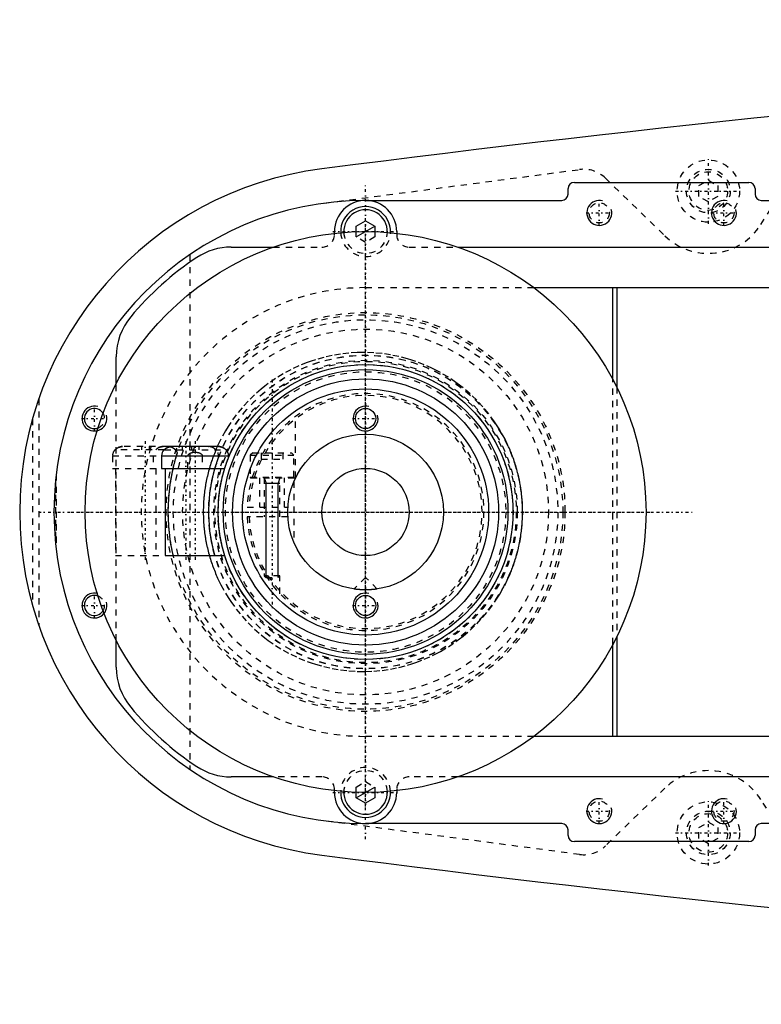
# Model space of a CAD drawing. Extents: x -1055 to 181, y -120 to 120.
# Tile 1 of 8: x -1055 to -936, y -79 to 79. Entities that reach past the tile are written whole.
import ezdxf

# ---------------------------------------------------------------- set-up
doc = ezdxf.new("R2010")
doc.units = 0
doc.linetypes.add('CENTER', pattern=[1.5, 0.45, -0.5, 0.05, -0.5])
doc.linetypes.add('DASHED', pattern=[2, 1, -1])
for name, color, linetype in [('AM_0', 7, 'CONTINUOUS'), ('AM_10', 7, 'CONTINUOUS'), ('AM_3', 7, 'DASHED'), ('AM_7', 7, 'CENTER')]:
    doc.layers.add(name, color=color, linetype=linetype)

msp = doc.modelspace()

# ---------------------------------------------------------------- linework, layer by layer
at = {"layer": 'AM_0', "color": 7, "linetype": 'CONTINUOUS'}
for p, q in [((-966.5, 52.9), (-938.5, 52.9)), ((-967.5, 51), (-967.5, 51.9)), ((-937.5, 51.9), (-937.5, 51)), ((-1000, 50), (-968.5, 50)), ((-936.5, 50), (-830, 50)), ((-1001.5, 45.87), (-1000, 46.73)), ((-1001.5, 44.97), (-1001.5, 45.87)), ((-1000, 46.73), (-998.5, 45.87)), ((-998.5, 45.87), (-998.5, 44.97)), ((-1005, 44.72), (-1005, 45)), ((-995, 45), (-995, 44.72)), ((-1021.56, 42.5), (-1014.79, 42.5)), ((-985.21, 42.5), (-867, 42.5)), ((-973, 36), (-901.33, 36)), ((-960.3, 21.18), (-960.3, 36)), ((-959.7, 36), (-959.7, 20.03)), ((-1040, 20.62), (-1040, 24.92)), ((-1032.26, 10), (-1032.34, 10)), ((-1023.58, 10.5), (-1031.12, 10.5)), ((-1022.36, 10), (-1022.44, 10)), ((-1032.73, 9), (-1032.73, 7)), ((-1032.73, 9), (-1021.98, 9)), ((-1021.98, 8.74), (-1021.98, 9)), ((-1032.73, 7), (-1022.59, 7)), ((-1032.15, 7), (-1032.15, -7)), ((-1032.15, -7), (-1022.59, -7)), ((-959.7, -20.03), (-959.7, -36)), ((-1040, -24.92), (-1040, -20.62)), ((-960.3, -36), (-960.3, -21.18)), ((-901.33, -36), (-973, -36)), ((-1014.79, -42.5), (-1021.56, -42.5)), ((-867, -42.5), (-985.21, -42.5)), ((-1005, -45), (-1005, -44.72)), ((-1001.5, -45.87), (-1001.5, -44.97)), ((-998.5, -44.97), (-998.5, -45.87)), ((-995, -44.72), (-995, -45)), ((-1000, -46.73), (-1001.5, -45.87)), ((-998.5, -45.87), (-1000, -46.73)), ((-968.5, -50), (-1000, -50)), ((-830, -50), (-936.5, -50)), ((-967.5, -51.9), (-967.5, -51)), ((-937.5, -51), (-937.5, -51.9)), ((-938.5, -52.9), (-966.5, -52.9))]:
    msp.add_line(p, q, dxfattribs=at)
for points in [[(-1031.12, 10.5, 0), (-1031.15, 10.5, 0), (-1031.22, 10.5, 0), (-1031.29, 10.49, 0), (-1031.33, 10.49, 0), (-1031.37, 10.48, 0), (-1031.44, 10.47, 0), (-1031.51, 10.45, 0), (-1031.58, 10.43, 0), (-1031.65, 10.41, 0), (-1031.71, 10.38, 0), (-1031.74, 10.37, 0), (-1031.77, 10.36, 0), (-1031.84, 10.33, 0), (-1031.9, 10.29, 0), (-1031.96, 10.25, 0), (-1032.02, 10.21, 0), (-1032.08, 10.17, 0), (-1032.11, 10.14, 0), (-1032.14, 10.12, 0), (-1032.19, 10.07, 0), (-1032.24, 10.03, 0), (-1032.26, 10, 0)], [(-1032.26, 10, 0), (-1032.24, 10.02, 0), (-1032.21, 10.06, 0), (-1032.17, 10.1, 0), (-1032.15, 10.11, 0), (-1032.13, 10.13, 0), (-1032.08, 10.17, 0), (-1032.04, 10.2, 0), (-1031.99, 10.23, 0), (-1031.94, 10.27, 0), (-1031.89, 10.3, 0), (-1031.87, 10.31, 0), (-1031.84, 10.32, 0), (-1031.79, 10.35, 0), (-1031.74, 10.37, 0), (-1031.69, 10.39, 0), (-1031.64, 10.41, 0), (-1031.59, 10.43, 0), (-1031.56, 10.44, 0), (-1031.54, 10.44, 0), (-1031.48, 10.46, 0), (-1031.43, 10.47, 0), (-1031.4, 10.48, 0)], [(-1022.44, 10, 0), (-1022.46, 10.03, 0), (-1022.51, 10.07, 0), (-1022.56, 10.12, 0), (-1022.59, 10.14, 0), (-1022.62, 10.17, 0), (-1022.68, 10.21, 0), (-1022.74, 10.25, 0), (-1022.8, 10.29, 0), (-1022.86, 10.33, 0), (-1022.93, 10.36, 0), (-1022.96, 10.37, 0), (-1022.99, 10.38, 0), (-1023.05, 10.41, 0), (-1023.12, 10.43, 0), (-1023.19, 10.45, 0), (-1023.26, 10.47, 0), (-1023.33, 10.48, 0), (-1023.37, 10.49, 0), (-1023.41, 10.49, 0), (-1023.48, 10.5, 0), (-1023.55, 10.5, 0), (-1023.58, 10.5, 0)], [(-1023.3, 10.48, 0), (-1023.27, 10.47, 0), (-1023.22, 10.46, 0), (-1023.16, 10.44, 0), (-1023.14, 10.44, 0), (-1023.11, 10.43, 0), (-1023.06, 10.41, 0), (-1023.01, 10.39, 0), (-1022.96, 10.37, 0), (-1022.91, 10.35, 0), (-1022.86, 10.32, 0), (-1022.83, 10.31, 0), (-1022.81, 10.3, 0), (-1022.76, 10.27, 0), (-1022.71, 10.23, 0), (-1022.66, 10.2, 0), (-1022.62, 10.17, 0), (-1022.57, 10.13, 0), (-1022.55, 10.11, 0), (-1022.53, 10.1, 0), (-1022.49, 10.06, 0), (-1022.46, 10.02, 0), (-1022.44, 10, 0)], [(-1000, -12.5, 0), (-1000.01, -12.5, 0), (-1000.04, -12.5, 0), (-1000.07, -12.5, 0), (-1000.08, -12.5, 0), (-1000.1, -12.5, 0), (-1000.12, -12.5, 0), (-1000.15, -12.5, 0), (-1000.18, -12.5, 0), (-1000.2, -12.5, 0), (-1000.23, -12.5, 0), (-1000.25, -12.5, 0), (-1000.26, -12.5, 0), (-1000.29, -12.5, 0), (-1000.31, -12.5, 0), (-1000.34, -12.5, 0), (-1000.37, -12.49, 0), (-1000.4, -12.49, 0), (-1000.41, -12.49, 0), (-1000.42, -12.49, 0), (-1000.45, -12.49, 0), (-1000.48, -12.49, 0), (-1000.49, -12.49, 0), (-1000.51, -12.49, 0), (-1000.53, -12.49, 0), (-1000.56, -12.49, 0), (-1000.57, -12.49, 0), (-1000.59, -12.49, 0), (-1000.61, -12.48, 0), (-1000.64, -12.48, 0), (-1000.67, -12.48, 0), (-1000.69, -12.48, 0), (-1000.72, -12.48, 0), (-1000.73, -12.48, 0), (-1000.74, -12.48, 0), (-1000.77, -12.48, 0), (-1000.8, -12.47, 0), (-1000.82, -12.47, 0), (-1000.85, -12.47, 0), (-1000.87, -12.47, 0), (-1000.88, -12.47, 0), (-1000.9, -12.47, 0), (-1000.92, -12.47, 0), (-1000.94, -12.46, 0), (-1000.97, -12.46, 0), (-1000.99, -12.46, 0), (-1001.01, -12.46, 0), (-1001.03, -12.46, 0), (-1001.04, -12.46, 0), (-1001.06, -12.45, 0), (-1001.08, -12.45, 0), (-1001.1, -12.45, 0), (-1001.13, -12.45, 0), (-1001.15, -12.45, 0), (-1001.16, -12.45, 0), (-1001.17, -12.45, 0), (-1001.19, -12.44, 0), (-1001.21, -12.44, 0), (-1001.23, -12.44, 0), (-1001.25, -12.44, 0), (-1001.27, -12.44, 0), (-1001.28, -12.43, 0), (-1001.29, -12.43, 0), (-1001.31, -12.43, 0), (-1001.33, -12.43, 0), (-1001.34, -12.43, 0), (-1001.34, -12.43, 0), (-1001.36, -12.43, 0), (-1001.38, -12.42, 0), (-1001.39, -12.42, 0), (-1001.4, -12.42, 0), (-1001.41, -12.42, 0), (-1001.43, -12.42, 0), (-1001.45, -12.42, 0), (-1001.46, -12.41, 0), (-1001.48, -12.41, 0), (-1001.49, -12.41, 0), (-1001.5, -12.41, 0), (-1001.51, -12.41, 0), (-1001.53, -12.41, 0), (-1001.54, -12.4, 0), (-1001.56, -12.4, 0), (-1001.57, -12.4, 0), (-1001.58, -12.4, 0), (-1001.59, -12.4, 0), (-1001.6, -12.4, 0), (-1001.61, -12.4, 0), (-1001.63, -12.39, 0), (-1001.64, -12.39, 0), (-1001.65, -12.39, 0), (-1001.66, -12.39, 0), (-1001.67, -12.39, 0), (-1001.68, -12.39, 0), (-1001.69, -12.39, 0), (-1001.7, -12.38, 0), (-1001.71, -12.38, 0), (-1001.72, -12.38, 0), (-1001.73, -12.38, 0), (-1001.73, -12.38, 0), (-1001.74, -12.38, 0), (-1001.75, -12.38, 0), (-1001.76, -12.38, 0), (-1001.77, -12.37, 0), (-1001.78, -12.37, 0), (-1001.78, -12.37, 0), (-1001.78, -12.37, 0), (-1001.79, -12.37, 0), (-1001.8, -12.37, 0), (-1001.8, -12.37, 0), (-1001.81, -12.37, 0), (-1001.81, -12.37, 0), (-1001.82, -12.37, 0), (-1001.82, -12.37, 0), (-1001.82, -12.37, 0), (-1001.83, -12.37, 0), (-1001.83, -12.36, 0), (-1001.84, -12.36, 0), (-1001.84, -12.36, 0), (-1001.84, -12.36, 0), (-1001.85, -12.36, 0), (-1001.85, -12.36, 0), (-1001.85, -12.36, 0), (-1001.85, -12.36, 0), (-1001.86, -12.36, 0), (-1001.86, -12.36, 0), (-1001.86, -12.36, 0), (-1001.86, -12.36, 0), (-1001.86, -12.36, 0), (-1001.86, -12.36, 0), (-1001.86, -12.36, 0), (-1001.86, -12.36, 0)], [(-998.14, -12.36, 0), (-998.14, -12.36, 0), (-998.14, -12.36, 0), (-998.14, -12.36, 0), (-998.14, -12.36, 0), (-998.14, -12.36, 0), (-998.14, -12.36, 0), (-998.14, -12.36, 0), (-998.15, -12.36, 0), (-998.15, -12.36, 0), (-998.15, -12.36, 0), (-998.15, -12.36, 0), (-998.16, -12.36, 0), (-998.16, -12.36, 0), (-998.16, -12.36, 0), (-998.17, -12.36, 0), (-998.17, -12.37, 0), (-998.18, -12.37, 0), (-998.18, -12.37, 0), (-998.18, -12.37, 0), (-998.19, -12.37, 0), (-998.19, -12.37, 0), (-998.2, -12.37, 0), (-998.2, -12.37, 0), (-998.21, -12.37, 0), (-998.22, -12.37, 0), (-998.22, -12.37, 0), (-998.22, -12.37, 0), (-998.23, -12.37, 0), (-998.24, -12.38, 0), (-998.25, -12.38, 0), (-998.26, -12.38, 0), (-998.27, -12.38, 0), (-998.27, -12.38, 0), (-998.28, -12.38, 0), (-998.29, -12.38, 0), (-998.3, -12.38, 0), (-998.31, -12.39, 0), (-998.32, -12.39, 0), (-998.33, -12.39, 0), (-998.34, -12.39, 0), (-998.35, -12.39, 0), (-998.36, -12.39, 0), (-998.37, -12.39, 0), (-998.39, -12.4, 0), (-998.4, -12.4, 0), (-998.41, -12.4, 0), (-998.42, -12.4, 0), (-998.43, -12.4, 0), (-998.44, -12.4, 0), (-998.46, -12.4, 0), (-998.47, -12.41, 0), (-998.49, -12.41, 0), (-998.5, -12.41, 0), (-998.51, -12.41, 0), (-998.52, -12.41, 0), (-998.54, -12.41, 0), (-998.55, -12.42, 0), (-998.57, -12.42, 0), (-998.59, -12.42, 0), (-998.6, -12.42, 0), (-998.61, -12.42, 0), (-998.62, -12.42, 0), (-998.64, -12.43, 0), (-998.66, -12.43, 0), (-998.66, -12.43, 0), (-998.67, -12.43, 0), (-998.69, -12.43, 0), (-998.71, -12.43, 0), (-998.72, -12.43, 0), (-998.73, -12.44, 0), (-998.75, -12.44, 0), (-998.77, -12.44, 0), (-998.79, -12.44, 0), (-998.81, -12.44, 0), (-998.83, -12.45, 0), (-998.84, -12.45, 0), (-998.85, -12.45, 0), (-998.87, -12.45, 0), (-998.9, -12.45, 0), (-998.92, -12.45, 0), (-998.94, -12.45, 0), (-998.96, -12.46, 0), (-998.97, -12.46, 0), (-998.99, -12.46, 0), (-999.01, -12.46, 0), (-999.03, -12.46, 0), (-999.06, -12.46, 0), (-999.08, -12.47, 0), (-999.1, -12.47, 0), (-999.12, -12.47, 0), (-999.13, -12.47, 0), (-999.15, -12.47, 0), (-999.18, -12.47, 0), (-999.2, -12.47, 0), (-999.23, -12.48, 0), (-999.26, -12.48, 0), (-999.27, -12.48, 0), (-999.28, -12.48, 0), (-999.31, -12.48, 0), (-999.33, -12.48, 0), (-999.36, -12.48, 0), (-999.39, -12.48, 0), (-999.41, -12.49, 0), (-999.43, -12.49, 0), (-999.44, -12.49, 0), (-999.47, -12.49, 0), (-999.49, -12.49, 0), (-999.51, -12.49, 0), (-999.52, -12.49, 0), (-999.55, -12.49, 0), (-999.58, -12.49, 0), (-999.59, -12.49, 0), (-999.6, -12.49, 0), (-999.63, -12.49, 0), (-999.66, -12.5, 0), (-999.69, -12.5, 0), (-999.71, -12.5, 0), (-999.74, -12.5, 0), (-999.75, -12.5, 0), (-999.77, -12.5, 0), (-999.8, -12.5, 0), (-999.82, -12.5, 0), (-999.85, -12.5, 0), (-999.88, -12.5, 0), (-999.9, -12.5, 0), (-999.92, -12.5, 0), (-999.93, -12.5, 0), (-999.96, -12.5, 0), (-999.99, -12.5, 0), (-1000, -12.5, 0)]]:
    msp.add_polyline3d(points, dxfattribs=at)
for centre, radius in [((-1000, 0), 45), ((-1000, 0), 23.65), ((-1000, 0), 22.85), ((-1000, 0), 21.35), ((-1000, 0), 19.75), ((-1000, 15), 1.62), ((-1000, 0), 12.5), ((-1000, 0), 7), ((-1000, -15), 1.62)]:
    msp.add_circle(centre, radius, dxfattribs=at)
for centre, radius, start, end in [((-623.05, -2920.27), 3000, 91.26165, 97.35313), ((-1000, 0), 55.5, 97.2532, 262.7468), ((-966.5, 51.9), 1, 90, 180), ((-938.5, 51.9), 1, 0, 90), ((-968.5, 51), 1, 270, 0), ((-936.5, 51), 1, 180, 270), ((-1000, 0), 50, 90, 270), ((-1000, 45), 5, 0, 180), ((-1000, 45), 4, 357.4527, 182.5473), ((-1000, 45), 3.5, 357.7713, 182.2287), ((-1021.56, 32.5), 10, 90, 123.5573), ((-1000, 0), 49, 123.5573, 140.2849), ((-1030, 24.92), 10, 140.2849, 180), ((-1043.5, 15), 1.62, 31.4794, 290.4694), ((-1031.23, 9), 1.5, 138.1897, 180), ((-1023.48, 9), 1.5, 0, 41.8103), ((-1043.5, -15), 1.62, 69.5306, 328.5206), ((-1030, -24.92), 10, 180, 219.7151), ((-1000, 0), 49, 219.7151, 236.4427), ((-1021.56, -32.5), 10, 236.4427, 270), ((-1000, -45), 5, 180, 0), ((-1000, -45), 4, 177.4527, 2.5473), ((-1000, -45), 3.5, 177.7713, 2.2287), ((-968.5, -51), 1, 0, 90), ((-936.5, -51), 1, 90, 180), ((-966.5, -51.9), 1, 180, 270), ((-938.5, -51.9), 1, 270, 0), ((-623.05, 2920.27), 3000, 262.64687, 268.73835)]:
    msp.add_arc(centre, radius, start, end, dxfattribs=at)
at = {"layer": 'AM_10', "color": 7, "linetype": 'CONTINUOUS'}
for p, q in [((-1001.5, 44.13), (-998.5, 45.87)), ((-1016.25, 5.5), (-1015.97, 4.65)), ((-1013.75, 5.5), (-1014.03, 4.65)), ((-1016.25, 4.65), (-1013.75, 4.65)), ((-1015.97, -10.5), (-1015.97, 4.65)), ((-1014.03, -10.5), (-1014.03, 4.65)), ((-1001.5, -45.87), (-998.5, -44.13))]:
    msp.add_line(p, q, dxfattribs=at)
for centre in [(-962.5, 48), (-942.5, 48), (-1043.5, 15), (-1000, 15), (-1043.5, -15), (-1000, -15), (-962.5, -48), (-942.5, -48)]:
    msp.add_arc(centre, 2, 75, 15, dxfattribs=at)
at = {"layer": 'AM_3', "color": 6, "linetype": 'DASHED'}
for p, q in [((-936.56, 46.13), (-929.22, 57.68)), ((-1006.53, 49.57), (-965.65, 54.96)), ((-961.52, 53.59), (-951.96, 44.32)), ((-946.5, 52.37), (-945, 53.23)), ((-946.5, 50.63), (-946.5, 52.37)), ((-945, 53.23), (-943.5, 52.37)), ((-943.5, 52.37), (-943.5, 50.63)), ((-945, 49.77), (-946.5, 50.63)), ((-943.5, 50.63), (-945, 49.77)), ((-1005, 44.5), (-1005, 44.72)), ((-1001.5, 44.13), (-1001.5, 44.97)), ((-998.5, 44.97), (-998.5, 44.13)), ((-995, 44.72), (-995, 44.5)), ((-1000, 43.27), (-1001.5, 44.13)), ((-998.5, 44.13), (-1000, 43.27)), ((-1028.19, 41.3), (-1028.19, -41.3)), ((-1014.79, 42.5), (-1007, 42.5)), ((-993, 42.5), (-985.21, 42.5)), ((-1000, 36), (-973, 36)), ((-1040, -20.62), (-1040, 20.62)), ((-960.3, -21.18), (-960.3, 21.18)), ((-959.7, 20.03), (-959.7, -20.03)), ((-1052.45, 18.15), (-1052.45, -18.15)), ((-1053.45, 14.95), (-1053.45, -14.95)), ((-1011.25, 5.5), (-1011.25, 15.31)), ((-1032.26, 10), (-1040.22, 10)), ((-1031.71, 10.5), (-1038.99, 10.5)), ((-1035.95, 10.5), (-1035.95, 10)), ((-1034.75, 10.5), (-1034.75, 10)), ((-1032.26, 10), (-1022.44, 10)), ((-1031.12, 10.5), (-1031.71, 10.5)), ((-1030.34, 9), (-1030.19, 9.51)), ((-1029.45, 10.5), (-1029.45, 10)), ((-1028.25, 10.5), (-1028.25, 10)), ((-1027.95, 10.5), (-1027.95, 10)), ((-1026.75, 10.5), (-1026.75, 10)), ((-1025.21, 10.5), (-1025.17, 10.5)), ((-1025.21, 10.5), (-1025.17, 10.5)), ((-1018.1, 9.5), (-1018.5, 9.1)), ((-1018.1, 9.5), (-1011.9, 9.5)), ((-1016.75, 9.5), (-1016.75, 8.5)), ((-1015, 9.5), (-1015, 8.5)), ((-1013.25, 9.5), (-1013.25, 8.5)), ((-1011.5, 9.1), (-1011.9, 9.5)), ((-1040.6, 9), (-1040.6, 7)), ((-1040.6, 9), (-1032.73, 9)), ((-1034.1, 9), (-1034.1, 7)), ((-1028.5, 7), (-1028.5, 9)), ((-1026.2, 9), (-1026.2, 7)), ((-1023.6, 8.69), (-1023.6, 9)), ((-1018.5, 9.1), (-1018.5, 5.6)), ((-1018.5, 9.1), (-1011.5, 9.1)), ((-1016.75, 8.5), (-1013.25, 8.5)), ((-1011.5, 5.6), (-1011.5, 9.1)), ((-1040.6, 7), (-1032.73, 7)), ((-1040.15, 7), (-1040.15, -7)), ((-1033.65, 7), (-1033.65, -7)), ((-1049.77, 4.76), (-1049.77, -4.76)), ((-1049.63, 6.05), (-1049.63, -6.05)), ((-1018.5, 5.6), (-1011.5, 5.6)), ((-1018.4, 5.5), (-1011.25, 5.5)), ((-1017, 5.5), (-1017, 0.75)), ((-1016.25, 5.5), (-1016.25, -0.75)), ((-1013.75, -0.75), (-1013.75, 5.5)), ((-1013, 0.75), (-1013, 5.5)), ((-1011.5, 4.9), (-1011.5, -4.9)), ((-1018.99, 0.75), (-1012.48, 0.75)), ((-1012.48, -0.75), (-1018.99, -0.75)), ((-1040.15, -7), (-1032.15, -7)), ((-1016.25, -9.85), (-1016.25, -10.22)), ((-1016.25, -10.22), (-1015.97, -10.5)), ((-1013.75, -10.22), (-1016.25, -10.22)), ((-1015.97, -10.5), (-1014.03, -10.5)), ((-1014.03, -10.5), (-1013.75, -10.22)), ((-1013.75, -13.11), (-1013.75, -10.22)), ((-1000, -10.5), (-1001.86, -12.36)), ((-998.14, -12.36), (-1000, -10.5)), ((-973, -36), (-1000, -36)), ((-1007, -42.5), (-1014.79, -42.5)), ((-985.21, -42.5), (-993, -42.5)), ((-1001.5, -44.13), (-1000, -43.27)), ((-1001.5, -44.97), (-1001.5, -44.13)), ((-1000, -43.27), (-998.5, -44.13)), ((-998.5, -44.13), (-998.5, -44.97)), ((-1005, -44.72), (-1005, -44.5)), ((-995, -44.5), (-995, -44.72)), ((-951.96, -44.32), (-961.52, -53.59)), ((-929.22, -57.68), (-936.56, -46.13)), ((-965.65, -54.96), (-1006.53, -49.57)), ((-946.5, -50.63), (-945, -49.77)), ((-945, -49.77), (-943.5, -50.63)), ((-946.5, -52.37), (-946.5, -50.63)), ((-943.5, -50.63), (-943.5, -52.37)), ((-945, -53.23), (-946.5, -52.37)), ((-943.5, -52.37), (-945, -53.23))]:
    msp.add_line(p, q, dxfattribs=at)
for points in [[(-974.81, 0, 0), (-974.81, 0.13, 0), (-974.81, 0.4, 0), (-974.82, 0.66, 0), (-974.82, 0.8, 0), (-974.83, 0.93, 0), (-974.84, 1.2, 0), (-974.85, 1.47, 0), (-974.87, 1.74, 0), (-974.89, 2.01, 0), (-974.91, 2.28, 0), (-974.92, 2.41, 0), (-974.94, 2.55, 0), (-974.97, 2.82, 0), (-975, 3.09, 0), (-975.03, 3.36, 0), (-975.07, 3.63, 0), (-975.11, 3.9, 0), (-975.13, 4.03, 0), (-975.15, 4.17, 0), (-975.2, 4.44, 0), (-975.25, 4.7, 0), (-975.27, 4.84, 0), (-975.3, 4.97, 0), (-975.35, 5.24, 0), (-975.41, 5.51, 0), (-975.44, 5.64, 0), (-975.47, 5.78, 0), (-975.53, 6.05, 0), (-975.6, 6.31, 0), (-975.67, 6.58, 0), (-975.74, 6.84, 0), (-975.82, 7.11, 0), (-975.86, 7.24, 0), (-975.89, 7.37, 0), (-975.98, 7.63, 0), (-976.06, 7.89, 0), (-976.14, 8.15, 0), (-976.23, 8.41, 0), (-976.32, 8.67, 0), (-976.37, 8.8, 0), (-976.42, 8.93, 0), (-976.52, 9.18, 0), (-976.61, 9.44, 0), (-976.72, 9.69, 0), (-976.82, 9.94, 0), (-976.93, 10.19, 0), (-976.98, 10.32, 0), (-977.04, 10.44, 0), (-977.15, 10.69, 0), (-977.26, 10.93, 0), (-977.68, 11.78, 0), (-978.46, 13.17, 0), (-978.88, 13.84, 0), (-979.31, 14.49, 0), (-980.22, 15.73, 0), (-981.17, 16.88, 0), (-982.17, 17.95, 0), (-983.22, 18.96, 0), (-984.34, 19.92, 0), (-984.91, 20.37, 0), (-985.5, 20.8, 0), (-986.72, 21.62, 0), (-987.97, 22.37, 0), (-988.61, 22.71, 0), (-989.26, 23.04, 0), (-990.58, 23.63, 0), (-991.92, 24.14, 0), (-992.6, 24.37, 0), (-993.27, 24.58, 0), (-994.64, 24.93, 0), (-996, 25.21, 0), (-997.35, 25.41, 0), (-998.69, 25.54, 0), (-1000.01, 25.59, 0), (-1000.67, 25.59, 0), (-1001.33, 25.58, 0), (-1002.66, 25.5, 0), (-1004.01, 25.34, 0), (-1005.36, 25.11, 0), (-1006.72, 24.81, 0), (-1008.06, 24.43, 0), (-1008.73, 24.21, 0), (-1009.39, 23.98, 0), (-1010.7, 23.44, 0), (-1011.98, 22.84, 0), (-1013.24, 22.16, 0), (-1014.45, 21.42, 0), (-1015.62, 20.6, 0), (-1016.19, 20.17, 0), (-1016.75, 19.72, 0), (-1017.82, 18.78, 0), (-1018.84, 17.79, 0), (-1019.81, 16.73, 0), (-1020.74, 15.59, 0), (-1021.63, 14.36, 0), (-1022.05, 13.72, 0), (-1022.46, 13.05, 0), (-1023.22, 11.67, 0), (-1023.63, 10.84, 0), (-1023.74, 10.6, 0), (-1023.85, 10.35, 0), (-1023.9, 10.23, 0), (-1023.96, 10.11, 0), (-1024.06, 9.86, 0), (-1024.16, 9.61, 0), (-1024.26, 9.36, 0), (-1024.36, 9.11, 0), (-1024.46, 8.86, 0), (-1024.5, 8.73, 0), (-1024.55, 8.61, 0), (-1024.64, 8.35, 0), (-1024.72, 8.1, 0), (-1024.81, 7.84, 0), (-1024.89, 7.58, 0), (-1024.97, 7.32, 0), (-1025.01, 7.19, 0), (-1025.05, 7.06, 0), (-1025.12, 6.8, 0), (-1025.19, 6.54, 0), (-1025.26, 6.27, 0), (-1025.32, 6.01, 0), (-1025.39, 5.75, 0), (-1025.42, 5.61, 0), (-1025.45, 5.48, 0), (-1025.5, 5.22, 0), (-1025.56, 4.95, 0), (-1025.58, 4.82, 0), (-1025.61, 4.68, 0), (-1025.66, 4.42, 0), (-1025.7, 4.15, 0), (-1025.72, 4.01, 0), (-1025.74, 3.88, 0), (-1025.78, 3.61, 0), (-1025.82, 3.34, 0), (-1025.85, 3.08, 0), (-1025.89, 2.81, 0), (-1025.91, 2.54, 0), (-1025.93, 2.4, 0), (-1025.94, 2.27, 0), (-1025.96, 2, 0), (-1025.98, 1.73, 0), (-1026, 1.47, 0), (-1026.01, 1.2, 0), (-1026.02, 0.93, 0), (-1026.03, 0.8, 0), (-1026.03, 0.66, 0), (-1026.04, 0.4, 0), (-1026.04, 0.13, 0), (-1026.04, 0, 0), (-1026.04, -0.13, 0), (-1026.04, -0.4, 0), (-1026.03, -0.66, 0), (-1026.03, -0.8, 0), (-1026.02, -0.93, 0), (-1026.01, -1.2, 0), (-1026, -1.47, 0), (-1025.98, -1.73, 0), (-1025.96, -2, 0), (-1025.94, -2.27, 0), (-1025.93, -2.4, 0), (-1025.91, -2.54, 0), (-1025.89, -2.81, 0), (-1025.85, -3.08, 0), (-1025.82, -3.34, 0), (-1025.78, -3.61, 0), (-1025.74, -3.88, 0), (-1025.72, -4.01, 0), (-1025.7, -4.15, 0), (-1025.66, -4.42, 0), (-1025.61, -4.68, 0), (-1025.58, -4.82, 0), (-1025.56, -4.95, 0), (-1025.5, -5.22, 0), (-1025.45, -5.48, 0), (-1025.42, -5.61, 0), (-1025.39, -5.75, 0), (-1025.32, -6.01, 0), (-1025.26, -6.27, 0), (-1025.19, -6.54, 0), (-1025.12, -6.8, 0), (-1025.05, -7.06, 0), (-1025.01, -7.19, 0), (-1024.97, -7.32, 0), (-1024.89, -7.58, 0), (-1024.81, -7.84, 0), (-1024.72, -8.1, 0), (-1024.64, -8.35, 0), (-1024.55, -8.61, 0), (-1024.5, -8.73, 0), (-1024.46, -8.86, 0), (-1024.36, -9.11, 0), (-1024.26, -9.36, 0), (-1024.16, -9.61, 0), (-1024.06, -9.86, 0), (-1023.96, -10.11, 0), (-1023.9, -10.23, 0), (-1023.85, -10.35, 0), (-1023.74, -10.6, 0), (-1023.63, -10.84, 0), (-1023.22, -11.67, 0), (-1022.46, -13.05, 0), (-1022.05, -13.72, 0), (-1021.63, -14.36, 0), (-1020.74, -15.59, 0), (-1019.81, -16.73, 0), (-1018.84, -17.79, 0), (-1017.82, -18.78, 0), (-1016.75, -19.72, 0), (-1016.19, -20.17, 0), (-1015.62, -20.6, 0), (-1014.45, -21.42, 0), (-1013.24, -22.16, 0), (-1011.98, -22.84, 0), (-1010.7, -23.44, 0), (-1009.39, -23.98, 0), (-1008.73, -24.21, 0), (-1008.06, -24.43, 0), (-1006.72, -24.81, 0), (-1005.36, -25.11, 0), (-1004.01, -25.34, 0), (-1002.66, -25.5, 0), (-1001.33, -25.58, 0), (-1000.67, -25.59, 0), (-1000.01, -25.59, 0), (-998.69, -25.54, 0), (-997.35, -25.41, 0), (-996, -25.21, 0), (-994.64, -24.93, 0), (-993.27, -24.58, 0), (-992.6, -24.37, 0), (-991.92, -24.14, 0), (-990.58, -23.63, 0), (-989.26, -23.04, 0), (-988.61, -22.71, 0), (-987.97, -22.37, 0), (-986.72, -21.62, 0), (-985.5, -20.8, 0), (-984.91, -20.37, 0), (-984.34, -19.92, 0), (-983.22, -18.96, 0), (-982.17, -17.95, 0), (-981.17, -16.88, 0), (-980.22, -15.73, 0), (-979.31, -14.49, 0), (-978.88, -13.84, 0), (-978.46, -13.17, 0), (-977.68, -11.78, 0), (-977.26, -10.93, 0), (-977.15, -10.69, 0), (-977.04, -10.44, 0), (-976.98, -10.32, 0), (-976.93, -10.19, 0), (-976.82, -9.94, 0), (-976.72, -9.69, 0), (-976.61, -9.44, 0), (-976.52, -9.18, 0), (-976.42, -8.93, 0), (-976.37, -8.8, 0), (-976.32, -8.67, 0), (-976.23, -8.41, 0), (-976.14, -8.15, 0), (-976.06, -7.89, 0), (-975.98, -7.63, 0), (-975.89, -7.37, 0), (-975.86, -7.24, 0), (-975.82, -7.11, 0), (-975.74, -6.84, 0), (-975.67, -6.58, 0), (-975.6, -6.31, 0), (-975.53, -6.05, 0), (-975.47, -5.78, 0), (-975.44, -5.64, 0), (-975.41, -5.51, 0), (-975.35, -5.24, 0), (-975.3, -4.97, 0), (-975.27, -4.84, 0), (-975.25, -4.7, 0), (-975.2, -4.44, 0), (-975.15, -4.17, 0), (-975.13, -4.03, 0), (-975.11, -3.9, 0), (-975.07, -3.63, 0), (-975.03, -3.36, 0), (-975, -3.09, 0), (-974.97, -2.82, 0), (-974.94, -2.55, 0), (-974.92, -2.41, 0), (-974.91, -2.28, 0), (-974.89, -2.01, 0), (-974.87, -1.74, 0), (-974.85, -1.47, 0), (-974.84, -1.2, 0), (-974.83, -0.93, 0), (-974.82, -0.8, 0), (-974.82, -0.66, 0), (-974.81, -0.4, 0), (-974.81, -0.13, 0), (-974.81, 0, 0)], [(-1040.13, 10, 0), (-1040.11, 10.03, 0), (-1040.06, 10.07, 0), (-1040.01, 10.12, 0), (-1039.98, 10.14, 0), (-1039.96, 10.17, 0), (-1039.9, 10.21, 0), (-1039.84, 10.25, 0), (-1039.77, 10.29, 0), (-1039.71, 10.33, 0), (-1039.65, 10.36, 0), (-1039.62, 10.37, 0), (-1039.58, 10.38, 0), (-1039.52, 10.41, 0), (-1039.45, 10.43, 0), (-1039.38, 10.45, 0), (-1039.31, 10.47, 0), (-1039.24, 10.48, 0), (-1039.2, 10.49, 0), (-1039.17, 10.49, 0), (-1039.09, 10.5, 0), (-1039.02, 10.5, 0), (-1038.99, 10.5, 0)], [(-1038.99, 10.5, 0), (-1039.02, 10.5, 0), (-1039.09, 10.5, 0), (-1039.17, 10.49, 0), (-1039.2, 10.49, 0), (-1039.24, 10.48, 0), (-1039.31, 10.47, 0), (-1039.38, 10.45, 0), (-1039.45, 10.43, 0), (-1039.52, 10.41, 0), (-1039.58, 10.38, 0), (-1039.62, 10.37, 0), (-1039.65, 10.36, 0), (-1039.71, 10.33, 0), (-1039.77, 10.29, 0), (-1039.84, 10.25, 0), (-1039.9, 10.21, 0), (-1039.96, 10.17, 0), (-1039.98, 10.14, 0), (-1040.01, 10.12, 0), (-1040.06, 10.07, 0), (-1040.11, 10.03, 0), (-1040.13, 10, 0)], [(-1033.63, 10, 0), (-1033.61, 10.03, 0), (-1033.56, 10.07, 0), (-1033.51, 10.12, 0), (-1033.48, 10.14, 0), (-1033.46, 10.17, 0), (-1033.4, 10.21, 0), (-1033.34, 10.25, 0), (-1033.27, 10.29, 0), (-1033.21, 10.33, 0), (-1033.15, 10.36, 0), (-1033.12, 10.37, 0), (-1033.08, 10.38, 0), (-1033.02, 10.41, 0), (-1032.95, 10.43, 0), (-1032.88, 10.45, 0), (-1032.81, 10.47, 0), (-1032.74, 10.48, 0), (-1032.7, 10.49, 0), (-1032.67, 10.49, 0), (-1032.59, 10.5, 0), (-1032.52, 10.5, 0), (-1032.49, 10.5, 0)], [(-1032.49, 10.5, 0), (-1032.52, 10.5, 0), (-1032.59, 10.5, 0), (-1032.67, 10.49, 0), (-1032.7, 10.49, 0), (-1032.74, 10.48, 0), (-1032.81, 10.47, 0), (-1032.88, 10.45, 0), (-1032.95, 10.43, 0), (-1033.02, 10.41, 0), (-1033.08, 10.38, 0), (-1033.12, 10.37, 0), (-1033.15, 10.36, 0), (-1033.21, 10.33, 0), (-1033.27, 10.29, 0), (-1033.34, 10.25, 0), (-1033.4, 10.21, 0), (-1033.46, 10.17, 0), (-1033.48, 10.14, 0), (-1033.51, 10.12, 0), (-1033.56, 10.07, 0), (-1033.61, 10.03, 0), (-1033.63, 10, 0)], [(-1033.63, 10, 0), (-1033.61, 10.03, 0), (-1033.56, 10.07, 0), (-1033.51, 10.12, 0), (-1033.48, 10.14, 0), (-1033.46, 10.17, 0), (-1033.4, 10.21, 0), (-1033.34, 10.25, 0), (-1033.27, 10.29, 0), (-1033.21, 10.33, 0), (-1033.15, 10.36, 0), (-1033.12, 10.37, 0), (-1033.08, 10.38, 0), (-1033.02, 10.41, 0), (-1032.95, 10.43, 0), (-1032.88, 10.45, 0), (-1032.81, 10.47, 0), (-1032.74, 10.48, 0), (-1032.7, 10.49, 0), (-1032.67, 10.49, 0), (-1032.59, 10.5, 0), (-1032.52, 10.5, 0), (-1032.49, 10.5, 0)], [(-1031.71, 10.5, 0), (-1031.66, 10.5, 0), (-1031.56, 10.49, 0), (-1031.46, 10.48, 0), (-1031.41, 10.47, 0)], [(-1030.57, 10, 0), (-1030.58, 10.02, 0), (-1030.62, 10.06, 0), (-1030.66, 10.09, 0), (-1030.68, 10.11, 0), (-1030.7, 10.13, 0), (-1030.74, 10.16, 0), (-1030.79, 10.2, 0), (-1030.83, 10.23, 0), (-1030.88, 10.26, 0), (-1030.93, 10.29, 0), (-1030.95, 10.31, 0), (-1030.98, 10.32, 0), (-1031.03, 10.34, 0), (-1031.08, 10.37, 0), (-1031.12, 10.39, 0), (-1031.17, 10.41, 0), (-1031.22, 10.42, 0), (-1031.25, 10.43, 0), (-1031.28, 10.44, 0), (-1031.33, 10.45, 0), (-1031.39, 10.47, 0), (-1031.41, 10.47, 0)], [(-1031.4, 10.48, 0), (-1031.35, 10.48, 0), (-1031.26, 10.49, 0), (-1031.16, 10.5, 0), (-1031.12, 10.5, 0)], [(-1028.5, 9, 0), (-1028.5, 9, 0), (-1028.5, 9.01, 0), (-1028.5, 9.01, 0), (-1028.5, 9.01, 0), (-1028.5, 9.01, 0), (-1028.5, 9.02, 0), (-1028.5, 9.02, 0), (-1028.5, 9.03, 0), (-1028.5, 9.03, 0), (-1028.5, 9.04, 0), (-1028.5, 9.04, 0), (-1028.5, 9.04, 0), (-1028.5, 9.05, 0), (-1028.5, 9.05, 0), (-1028.5, 9.05, 0), (-1028.5, 9.06, 0), (-1028.5, 9.06, 0), (-1028.5, 9.07, 0), (-1028.5, 9.07, 0), (-1028.49, 9.07, 0), (-1028.49, 9.08, 0), (-1028.49, 9.08, 0), (-1028.49, 9.08, 0), (-1028.49, 9.08, 0), (-1028.49, 9.09, 0), (-1028.49, 9.09, 0), (-1028.49, 9.09, 0), (-1028.49, 9.1, 0), (-1028.49, 9.1, 0), (-1028.48, 9.12, 0), (-1028.47, 9.14, 0), (-1028.46, 9.16, 0), (-1028.45, 9.19, 0), (-1028.43, 9.21, 0), (-1028.42, 9.22, 0), (-1028.42, 9.23, 0), (-1028.4, 9.25, 0), (-1028.38, 9.27, 0), (-1028.37, 9.29, 0), (-1028.35, 9.3, 0), (-1028.33, 9.32, 0), (-1028.32, 9.33, 0), (-1028.3, 9.34, 0), (-1028.28, 9.36, 0), (-1028.26, 9.37, 0), (-1028.25, 9.38, 0), (-1028.24, 9.39, 0), (-1028.22, 9.4, 0), (-1028.19, 9.41, 0), (-1028.18, 9.42, 0), (-1028.17, 9.42, 0), (-1028.15, 9.43, 0), (-1028.13, 9.45, 0), (-1028.1, 9.46, 0), (-1028.08, 9.47, 0), (-1028.06, 9.48, 0), (-1028.05, 9.48, 0), (-1028.03, 9.49, 0), (-1028.01, 9.49, 0), (-1027.98, 9.5, 0), (-1027.96, 9.51, 0), (-1027.93, 9.52, 0), (-1027.91, 9.53, 0), (-1027.9, 9.53, 0), (-1027.88, 9.53, 0), (-1027.86, 9.54, 0), (-1027.83, 9.55, 0), (-1027.81, 9.55, 0), (-1027.78, 9.56, 0), (-1027.75, 9.56, 0), (-1027.74, 9.57, 0), (-1027.73, 9.57, 0), (-1027.7, 9.57, 0), (-1027.67, 9.58, 0), (-1027.65, 9.58, 0), (-1027.62, 9.58, 0), (-1027.59, 9.59, 0), (-1027.58, 9.59, 0), (-1027.57, 9.59, 0), (-1027.54, 9.59, 0), (-1027.52, 9.59, 0), (-1027.43, 9.6, 0), (-1027.35, 9.6, 0), (-1027.27, 9.6, 0), (-1027.18, 9.59, 0), (-1027.16, 9.59, 0), (-1027.13, 9.59, 0), (-1027.12, 9.59, 0), (-1027.11, 9.59, 0), (-1027.08, 9.58, 0), (-1027.05, 9.58, 0), (-1027.03, 9.58, 0), (-1027, 9.57, 0), (-1026.97, 9.57, 0), (-1026.96, 9.57, 0), (-1026.95, 9.56, 0), (-1026.92, 9.56, 0), (-1026.89, 9.55, 0), (-1026.87, 9.55, 0), (-1026.84, 9.54, 0), (-1026.82, 9.53, 0), (-1026.8, 9.53, 0), (-1026.79, 9.53, 0), (-1026.77, 9.52, 0), (-1026.74, 9.51, 0), (-1026.72, 9.5, 0), (-1026.69, 9.49, 0), (-1026.67, 9.49, 0), (-1026.65, 9.48, 0), (-1026.64, 9.48, 0), (-1026.62, 9.47, 0), (-1026.6, 9.46, 0), (-1026.57, 9.45, 0), (-1026.55, 9.43, 0), (-1026.53, 9.42, 0), (-1026.52, 9.42, 0), (-1026.51, 9.41, 0), (-1026.48, 9.4, 0), (-1026.46, 9.39, 0), (-1026.45, 9.38, 0), (-1026.44, 9.37, 0), (-1026.42, 9.36, 0), (-1026.4, 9.34, 0), (-1026.38, 9.33, 0), (-1026.37, 9.32, 0), (-1026.35, 9.3, 0), (-1026.33, 9.29, 0), (-1026.32, 9.27, 0), (-1026.3, 9.25, 0), (-1026.28, 9.23, 0), (-1026.28, 9.22, 0), (-1026.27, 9.21, 0), (-1026.25, 9.19, 0), (-1026.24, 9.16, 0), (-1026.23, 9.14, 0), (-1026.22, 9.13, 0), (-1026.22, 9.12, 0), (-1026.22, 9.12, 0), (-1026.22, 9.12, 0), (-1026.22, 9.11, 0), (-1026.22, 9.11, 0), (-1026.22, 9.11, 0), (-1026.21, 9.1, 0), (-1026.21, 9.1, 0), (-1026.21, 9.09, 0), (-1026.21, 9.09, 0), (-1026.21, 9.09, 0), (-1026.21, 9.08, 0), (-1026.21, 9.08, 0), (-1026.21, 9.08, 0), (-1026.21, 9.08, 0), (-1026.21, 9.07, 0), (-1026.2, 9.07, 0), (-1026.2, 9.07, 0), (-1026.2, 9.06, 0), (-1026.2, 9.06, 0), (-1026.2, 9.05, 0), (-1026.2, 9.05, 0), (-1026.2, 9.05, 0), (-1026.2, 9.04, 0), (-1026.2, 9.04, 0), (-1026.2, 9.04, 0), (-1026.2, 9.03, 0), (-1026.2, 9.03, 0), (-1026.2, 9.02, 0), (-1026.2, 9.02, 0), (-1026.2, 9.01, 0), (-1026.2, 9.01, 0), (-1026.2, 9.01, 0), (-1026.2, 9.01, 0), (-1026.2, 9, 0), (-1026.2, 9, 0)], [(-1024.07, 10, 0), (-1024.09, 10.03, 0), (-1024.14, 10.07, 0), (-1024.19, 10.12, 0), (-1024.22, 10.14, 0), (-1024.24, 10.17, 0), (-1024.3, 10.21, 0), (-1024.36, 10.25, 0), (-1024.43, 10.29, 0), (-1024.49, 10.33, 0), (-1024.55, 10.36, 0), (-1024.58, 10.37, 0), (-1024.62, 10.38, 0), (-1024.68, 10.41, 0), (-1024.75, 10.43, 0), (-1024.82, 10.45, 0), (-1024.89, 10.47, 0), (-1024.96, 10.48, 0), (-1025, 10.49, 0), (-1025.03, 10.49, 0), (-1025.11, 10.5, 0), (-1025.18, 10.5, 0), (-1025.21, 10.5, 0)], [(-1024.07, 10, 0), (-1024.09, 10.02, 0), (-1024.14, 10.07, 0), (-1024.19, 10.12, 0), (-1024.21, 10.14, 0), (-1024.24, 10.16, 0), (-1024.29, 10.2, 0), (-1024.35, 10.25, 0), (-1024.41, 10.28, 0), (-1024.47, 10.32, 0), (-1024.54, 10.35, 0), (-1024.57, 10.36, 0), (-1024.6, 10.38, 0), (-1024.66, 10.4, 0), (-1024.72, 10.42, 0), (-1024.79, 10.44, 0), (-1024.86, 10.46, 0), (-1024.93, 10.47, 0), (-1024.96, 10.48, 0), (-1025, 10.49, 0), (-1025.07, 10.49, 0), (-1025.14, 10.5, 0), (-1025.17, 10.5, 0)], [(-1023.58, 10.5, 0), (-1023.54, 10.5, 0), (-1023.44, 10.49, 0), (-1023.35, 10.48, 0), (-1023.3, 10.48, 0)], [(-1030.87, 7, 0), (-1030.85, 7.06, 0), (-1030.82, 7.18, 0), (-1030.8, 7.31, 0), (-1030.78, 7.37, 0), (-1030.77, 7.43, 0), (-1030.74, 7.55, 0), (-1030.71, 7.67, 0), (-1030.68, 7.78, 0), (-1030.65, 7.9, 0), (-1030.62, 8.02, 0), (-1030.6, 8.07, 0), (-1030.59, 8.13, 0), (-1030.56, 8.24, 0), (-1030.53, 8.35, 0), (-1030.5, 8.46, 0), (-1030.47, 8.56, 0), (-1030.44, 8.66, 0), (-1030.43, 8.71, 0), (-1030.41, 8.76, 0), (-1030.38, 8.86, 0), (-1030.36, 8.95, 0), (-1030.34, 9, 0)], [(-1024.16, 7, 0), (-1024.13, 7.07, 0), (-1024.09, 7.22, 0), (-1024.05, 7.36, 0), (-1024.03, 7.43, 0), (-1024.01, 7.5, 0), (-1023.96, 7.63, 0), (-1023.92, 7.76, 0), (-1023.88, 7.88, 0), (-1023.84, 8, 0), (-1023.81, 8.11, 0), (-1023.79, 8.16, 0), (-1023.77, 8.21, 0), (-1023.74, 8.3, 0), (-1023.71, 8.39, 0), (-1023.69, 8.44, 0), (-1023.69, 8.45, 0), (-1023.68, 8.47, 0), (-1023.68, 8.47, 0), (-1023.68, 8.48, 0), (-1023.67, 8.49, 0), (-1023.67, 8.5, 0), (-1023.66, 8.52, 0), (-1023.66, 8.53, 0), (-1023.66, 8.54, 0), (-1023.65, 8.54, 0), (-1023.65, 8.55, 0), (-1023.65, 8.56, 0), (-1023.64, 8.57, 0), (-1023.64, 8.58, 0), (-1023.64, 8.59, 0), (-1023.63, 8.6, 0), (-1023.63, 8.6, 0), (-1023.63, 8.61, 0), (-1023.63, 8.62, 0), (-1023.63, 8.62, 0), (-1023.62, 8.63, 0), (-1023.62, 8.63, 0), (-1023.62, 8.64, 0), (-1023.62, 8.64, 0), (-1023.62, 8.65, 0), (-1023.62, 8.65, 0), (-1023.61, 8.66, 0), (-1023.61, 8.66, 0), (-1023.61, 8.67, 0), (-1023.61, 8.67, 0), (-1023.61, 8.67, 0), (-1023.61, 8.68, 0), (-1023.61, 8.68, 0), (-1023.6, 8.68, 0), (-1023.6, 8.68, 0), (-1023.6, 8.69, 0), (-1023.6, 8.69, 0), (-1023.6, 8.69, 0), (-1023.6, 8.69, 0), (-1023.6, 8.69, 0), (-1023.6, 8.69, 0), (-1023.6, 8.69, 0), (-1023.6, 8.69, 0)], [(-1022.59, 7, 0), (-1022.57, 7.08, 0), (-1022.52, 7.23, 0), (-1022.47, 7.38, 0), (-1022.45, 7.45, 0), (-1022.42, 7.52, 0), (-1022.38, 7.66, 0), (-1022.33, 7.79, 0), (-1022.29, 7.92, 0), (-1022.24, 8.04, 0), (-1022.2, 8.15, 0), (-1022.18, 8.2, 0), (-1022.16, 8.25, 0), (-1022.13, 8.35, 0), (-1022.09, 8.44, 0), (-1022.07, 8.49, 0), (-1022.07, 8.5, 0), (-1022.06, 8.51, 0), (-1022.06, 8.52, 0), (-1022.06, 8.53, 0), (-1022.05, 8.54, 0), (-1022.05, 8.55, 0), (-1022.04, 8.56, 0), (-1022.04, 8.58, 0), (-1022.04, 8.59, 0), (-1022.03, 8.59, 0), (-1022.03, 8.6, 0), (-1022.03, 8.61, 0), (-1022.02, 8.62, 0), (-1022.02, 8.63, 0), (-1022.02, 8.64, 0), (-1022.01, 8.65, 0), (-1022.01, 8.65, 0), (-1022.01, 8.66, 0), (-1022.01, 8.66, 0), (-1022, 8.67, 0), (-1022, 8.68, 0), (-1022, 8.68, 0), (-1022, 8.69, 0), (-1021.99, 8.69, 0), (-1021.99, 8.7, 0), (-1021.99, 8.7, 0), (-1021.99, 8.7, 0), (-1021.99, 8.71, 0), (-1021.99, 8.72, 0), (-1021.98, 8.72, 0), (-1021.98, 8.72, 0), (-1021.98, 8.73, 0), (-1021.98, 8.73, 0), (-1021.98, 8.73, 0), (-1021.98, 8.73, 0), (-1021.98, 8.74, 0), (-1021.98, 8.74, 0), (-1021.98, 8.74, 0), (-1021.98, 8.74, 0), (-1021.98, 8.74, 0), (-1021.98, 8.74, 0), (-1021.98, 8.74, 0), (-1021.98, 8.74, 0)], [(-1030.87, -7, 0), (-1030.88, -6.95, 0), (-1030.9, -6.84, 0), (-1030.92, -6.74, 0), (-1030.94, -6.68, 0), (-1030.95, -6.63, 0), (-1030.97, -6.52, 0), (-1030.99, -6.41, 0), (-1031.02, -6.3, 0), (-1031.04, -6.18, 0), (-1031.06, -6.07, 0), (-1031.07, -6.01, 0), (-1031.09, -5.95, 0), (-1031.11, -5.83, 0), (-1031.13, -5.71, 0), (-1031.15, -5.59, 0), (-1031.17, -5.47, 0), (-1031.19, -5.35, 0), (-1031.21, -5.29, 0), (-1031.22, -5.23, 0), (-1031.24, -5.1, 0), (-1031.26, -4.97, 0), (-1031.27, -4.91, 0), (-1031.33, -4.52, 0), (-1031.43, -3.72, 0), (-1031.52, -2.9, 0), (-1031.58, -2.07, 0), (-1031.63, -1.24, 0), (-1031.65, -0.41, 0), (-1031.65, 0, 0), (-1031.65, 0.41, 0), (-1031.63, 1.24, 0), (-1031.58, 2.07, 0), (-1031.52, 2.9, 0), (-1031.43, 3.72, 0), (-1031.33, 4.52, 0), (-1031.27, 4.91, 0), (-1031.26, 4.97, 0), (-1031.24, 5.1, 0), (-1031.22, 5.23, 0), (-1031.21, 5.29, 0), (-1031.19, 5.35, 0), (-1031.17, 5.47, 0), (-1031.15, 5.59, 0), (-1031.13, 5.71, 0), (-1031.11, 5.83, 0), (-1031.09, 5.95, 0), (-1031.07, 6.01, 0), (-1031.06, 6.07, 0), (-1031.04, 6.18, 0), (-1031.02, 6.3, 0), (-1030.99, 6.41, 0), (-1030.97, 6.52, 0), (-1030.95, 6.63, 0), (-1030.94, 6.68, 0), (-1030.92, 6.74, 0), (-1030.9, 6.84, 0), (-1030.88, 6.95, 0), (-1030.87, 7, 0)], [(-1024.16, -7, 0), (-1024.17, -6.96, 0), (-1024.19, -6.87, 0), (-1024.22, -6.77, 0), (-1024.23, -6.72, 0), (-1024.25, -6.68, 0), (-1024.28, -6.58, 0), (-1024.3, -6.47, 0), (-1024.33, -6.37, 0), (-1024.36, -6.26, 0), (-1024.39, -6.15, 0), (-1024.4, -6.1, 0), (-1024.41, -6.04, 0), (-1024.44, -5.93, 0), (-1024.47, -5.81, 0), (-1024.5, -5.69, 0), (-1024.52, -5.57, 0), (-1024.55, -5.45, 0), (-1024.57, -5.39, 0), (-1024.58, -5.33, 0), (-1024.61, -5.2, 0), (-1024.63, -5.08, 0), (-1024.64, -5.02, 0), (-1024.66, -4.95, 0), (-1024.68, -4.82, 0), (-1024.71, -4.69, 0), (-1024.72, -4.63, 0), (-1024.73, -4.56, 0), (-1024.76, -4.43, 0), (-1024.78, -4.3, 0), (-1024.8, -4.16, 0), (-1024.83, -4.02, 0), (-1024.85, -3.89, 0), (-1024.86, -3.82, 0), (-1024.87, -3.75, 0), (-1024.89, -3.61, 0), (-1024.91, -3.47, 0), (-1024.97, -2.98, 0), (-1025.06, -2.12, 0), (-1025.12, -1.26, 0), (-1025.15, -0.42, 0), (-1025.15, 0, 0), (-1025.15, 0.42, 0), (-1025.12, 1.26, 0), (-1025.06, 2.12, 0), (-1024.97, 2.98, 0), (-1024.91, 3.47, 0), (-1024.89, 3.61, 0), (-1024.87, 3.75, 0), (-1024.86, 3.82, 0), (-1024.85, 3.89, 0), (-1024.83, 4.02, 0), (-1024.8, 4.16, 0), (-1024.78, 4.3, 0), (-1024.76, 4.43, 0), (-1024.73, 4.56, 0), (-1024.72, 4.63, 0), (-1024.71, 4.69, 0), (-1024.68, 4.82, 0), (-1024.66, 4.95, 0), (-1024.64, 5.02, 0), (-1024.63, 5.08, 0), (-1024.61, 5.2, 0), (-1024.58, 5.33, 0), (-1024.57, 5.39, 0), (-1024.55, 5.45, 0), (-1024.52, 5.57, 0), (-1024.5, 5.69, 0), (-1024.47, 5.81, 0), (-1024.44, 5.93, 0), (-1024.41, 6.04, 0), (-1024.4, 6.1, 0), (-1024.39, 6.15, 0), (-1024.36, 6.26, 0), (-1024.33, 6.37, 0), (-1024.3, 6.47, 0), (-1024.28, 6.58, 0), (-1024.25, 6.68, 0), (-1024.23, 6.72, 0), (-1024.22, 6.77, 0), (-1024.19, 6.87, 0), (-1024.17, 6.96, 0), (-1024.16, 7, 0)], [(-1022.59, -7, 0), (-1022.59, -7, 0), (-1022.59, -6.99, 0), (-1022.6, -6.98, 0), (-1022.6, -6.97, 0), (-1022.6, -6.96, 0), (-1022.6, -6.95, 0), (-1022.61, -6.94, 0), (-1022.61, -6.93, 0), (-1022.62, -6.92, 0), (-1022.62, -6.91, 0), (-1022.62, -6.9, 0), (-1022.62, -6.9, 0), (-1022.63, -6.88, 0), (-1022.63, -6.87, 0), (-1022.64, -6.82, 0), (-1022.66, -6.78, 0), (-1022.67, -6.74, 0), (-1022.7, -6.65, 0), (-1022.72, -6.55, 0), (-1022.75, -6.45, 0), (-1022.78, -6.35, 0), (-1022.81, -6.25, 0), (-1022.83, -6.19, 0), (-1022.84, -6.14, 0), (-1022.87, -6.03, 0), (-1022.9, -5.91, 0), (-1022.93, -5.8, 0), (-1022.96, -5.68, 0), (-1022.99, -5.56, 0), (-1023, -5.5, 0), (-1023.02, -5.44, 0), (-1023.04, -5.32, 0), (-1023.07, -5.19, 0), (-1023.09, -5.13, 0), (-1023.1, -5.06, 0), (-1023.13, -4.94, 0), (-1023.16, -4.81, 0), (-1023.17, -4.74, 0), (-1023.18, -4.67, 0), (-1023.21, -4.54, 0), (-1023.24, -4.41, 0), (-1023.26, -4.27, 0), (-1023.29, -4.13, 0), (-1023.31, -3.99, 0), (-1023.32, -3.92, 0), (-1023.33, -3.85, 0), (-1023.36, -3.71, 0), (-1023.38, -3.57, 0), (-1023.4, -3.43, 0), (-1023.42, -3.28, 0), (-1023.44, -3.14, 0), (-1023.45, -3.07, 0), (-1023.46, -2.99, 0), (-1023.48, -2.85, 0), (-1023.5, -2.7, 0), (-1023.55, -2.19, 0), (-1023.61, -1.3, 0), (-1023.65, -0.43, 0), (-1023.65, 0, 0), (-1023.65, 0.43, 0), (-1023.61, 1.3, 0), (-1023.55, 2.19, 0), (-1023.5, 2.7, 0), (-1023.48, 2.85, 0), (-1023.46, 2.99, 0), (-1023.45, 3.07, 0), (-1023.44, 3.14, 0), (-1023.42, 3.28, 0), (-1023.4, 3.43, 0), (-1023.38, 3.57, 0), (-1023.36, 3.71, 0), (-1023.33, 3.85, 0), (-1023.32, 3.92, 0), (-1023.31, 3.99, 0), (-1023.29, 4.13, 0), (-1023.26, 4.27, 0), (-1023.24, 4.41, 0), (-1023.21, 4.54, 0), (-1023.18, 4.67, 0), (-1023.17, 4.74, 0), (-1023.16, 4.81, 0), (-1023.13, 4.94, 0), (-1023.1, 5.06, 0), (-1023.09, 5.13, 0), (-1023.07, 5.19, 0), (-1023.04, 5.32, 0), (-1023.02, 5.44, 0), (-1023, 5.5, 0), (-1022.99, 5.56, 0), (-1022.96, 5.68, 0), (-1022.93, 5.8, 0), (-1022.9, 5.91, 0), (-1022.87, 6.03, 0), (-1022.84, 6.14, 0), (-1022.83, 6.19, 0), (-1022.81, 6.25, 0), (-1022.78, 6.35, 0), (-1022.75, 6.45, 0), (-1022.72, 6.55, 0), (-1022.7, 6.65, 0), (-1022.67, 6.74, 0), (-1022.66, 6.78, 0), (-1022.64, 6.82, 0), (-1022.63, 6.87, 0), (-1022.63, 6.88, 0), (-1022.62, 6.9, 0), (-1022.62, 6.9, 0), (-1022.62, 6.91, 0), (-1022.62, 6.92, 0), (-1022.61, 6.93, 0), (-1022.61, 6.94, 0), (-1022.6, 6.95, 0), (-1022.6, 6.96, 0), (-1022.6, 6.97, 0), (-1022.6, 6.98, 0), (-1022.59, 6.99, 0), (-1022.59, 7, 0), (-1022.59, 7, 0)]]:
    msp.add_polyline3d(points, dxfattribs=at)
for centre, radius in [((-945, 51.5), 5), ((-945, 51.5), 3.5), ((-945, 51.5), 3.1), ((-962.5, 48), 1.62), ((-942.5, 48), 1.62), ((-1000, 0), 32), ((-1000, 0), 31.65), ((-1000, 0), 30.85), ((-1000, 0), 29.35), ((-1000, 0), 25.17), ((-1000, 0), 25.15), ((-1000, 0), 24.35), ((-1000, 0), 24.17), ((-1000, 0), 23.67), ((-1000, 0), 22.5), ((-962.5, -48), 1.62), ((-945, -51.5), 5), ((-942.5, -48), 1.62), ((-945, -51.5), 3.5), ((-945, -51.5), 3.1)]:
    msp.add_circle(centre, radius, dxfattribs=at)
for centre, radius, start, end in [((-965, 50), 5, 45.8804, 97.5053), ((-945, 51.5), 10, 225.8804, 327.5532), ((-1007, 44.5), 2, 270, 0), ((-1000, 45), 4, 182.5473, 357.4527), ((-1000, 45), 3.5, 182.2287, 357.7713), ((-993, 44.5), 2, 180, 270), ((-1000, 0), 36, 90, 270), ((-1000, 0), 19, 182.2623, 177.7377), ((-1000, 0), 18.7, 182.2986, 177.7014), ((-1043.5, 15), 1.62, 290.4694, 31.4794), ((-1039.1, 9), 1.5, 138.1897, 180), ((-1031.6, 9), 1.5, 19.7622, 41.8103), ((-1025.1, 9), 1.5, 0, 19.7622), ((-1018.4, 5.6), 0.1, 180, 270), ((-1011.6, 5.6), 0.1, 270, 0), ((-1043.5, -15), 1.62, 328.5206, 69.5306), ((-1000, -45), 4, 2.5473, 177.4527), ((-1007, -44.5), 2, 0, 90), ((-1000, -45), 3.5, 2.2287, 177.7713), ((-993, -44.5), 2, 90, 180), ((-945, -51.5), 10, 32.4468, 134.1196), ((-965, -50), 5, 262.4947, 314.1196)]:
    msp.add_arc(centre, radius, start, end, dxfattribs=at)
at = {"layer": 'AM_7', "color": 4, "linetype": 'CENTER'}
for p, q in [((-945, 46.25), (-945, 56.75)), ((-1000, -52.5), (-1000, 52.5)), ((-950.25, 51.5), (-939.75, 51.5)), ((-962.5, 45.9), (-962.5, 50.1)), ((-942.5, 45.9), (-942.5, 50.1)), ((-964.6, 48), (-960.4, 48)), ((-944.6, 48), (-940.4, 48)), ((-1000, -47.25), (-1000, 47.25)), ((-1005.25, 45), (-994.75, 45)), ((-1000, -33.23), (-1000, 33.23)), ((-1015, 21.25), (-1015, -15.5)), ((-1000, -20.74), (-1000, 20.74)), ((-1043.5, 12.9), (-1043.5, 17.1)), ((-1045.6, 15), (-1041.4, 15)), ((-1002.1, 15), (-997.9, 15)), ((-1035.35, 11.38), (-1035.35, -7.87)), ((-1028.85, 11.38), (-1028.85, -7.87)), ((-1028.85, 11.38), (-1028.85, -7.87)), ((-1027.35, 11.38), (-1027.35, -7.87)), ((-1033.23, 0), (-966.77, 0)), ((-1052.5, 0), (-947.5, 0)), ((-1047.25, 0), (-952.75, 0)), ((-1020.74, 0), (-979.26, 0)), ((-1043.5, -17.1), (-1043.5, -12.9)), ((-1045.6, -15), (-1041.4, -15)), ((-1002.1, -15), (-997.9, -15)), ((-1005.25, -45), (-994.75, -45)), ((-962.5, -50.1), (-962.5, -45.9)), ((-945, -56.75), (-945, -46.25)), ((-942.5, -50.1), (-942.5, -45.9)), ((-964.6, -48), (-960.4, -48)), ((-944.6, -48), (-940.4, -48)), ((-950.25, -51.5), (-939.75, -51.5))]:
    msp.add_line(p, q, dxfattribs=at)

doc.saveas('drawing.dxf')
